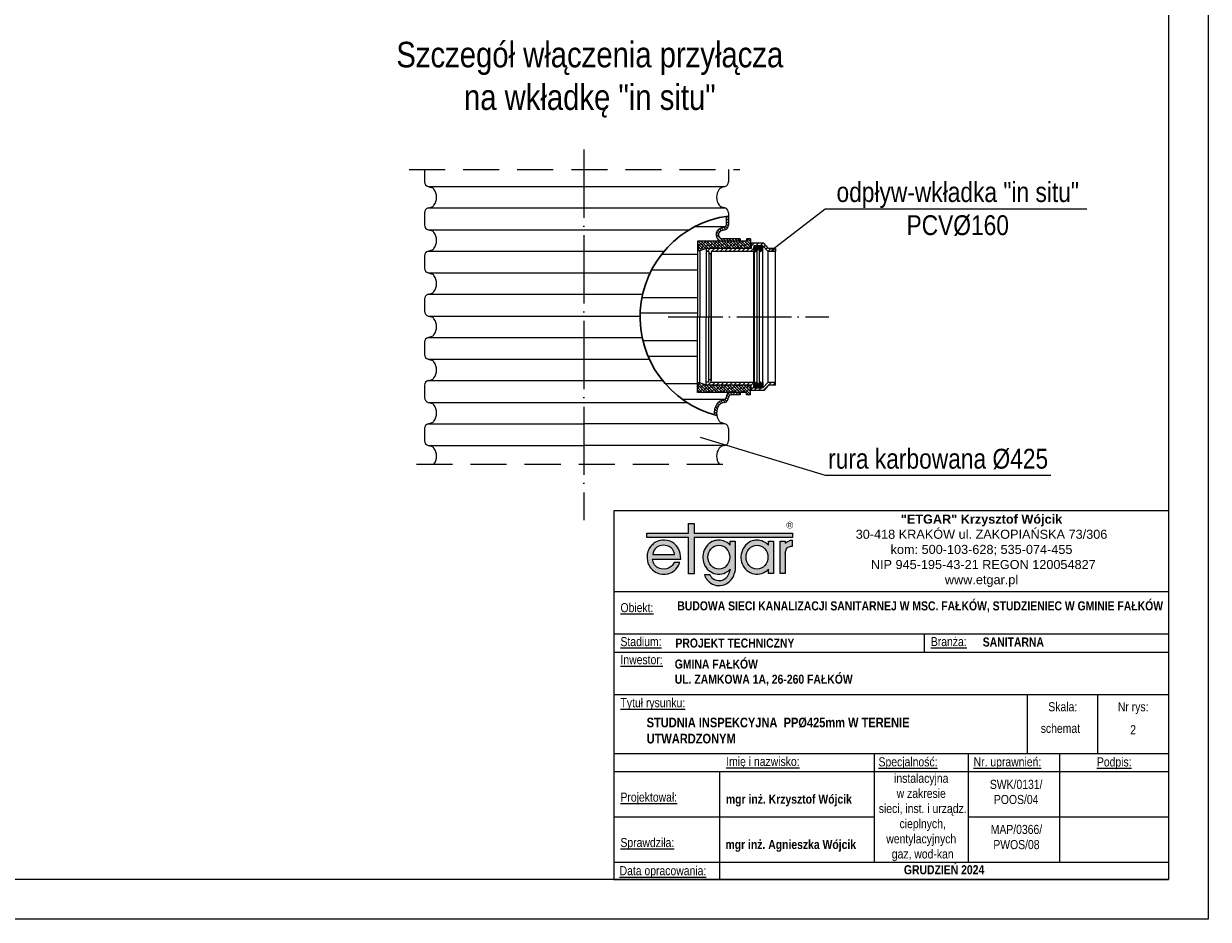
# Model space of a CAD drawing. Header units: millimetres. Extents: x 1894 to 2795, y 448 to 745.
# Tile 5 of 6: x 2586 to 2795, y 448 to 606. Entities that reach past the tile are written whole.
import ezdxf

# ---------------------------------------------------------------- set-up
doc = ezdxf.new("R2010")
doc.units = ezdxf.units.MM
doc.linetypes.add('ACAD_ISO04W100', pattern=[30, 24, -3, 0, -3])
doc.linetypes.add('HIDDEN', pattern=[9.525, 6.35, -3.175])
for name, color, linetype, lineweight in [('_00_Formatka', 7, 'Continuous', 20), ('Kreskowania', 7, 'Continuous', 5), ('Opisy', 7, 'Continuous', 5), ('Tabelka', 7, 'Continuous', 15)]:
    doc.layers.add(name, color=color, linetype=linetype, lineweight=lineweight)
doc.layers.add('rysunek', color=7, linetype='Continuous')
doc.styles.add('Arial Narrow', font='ARIALN.TTF', dxfattribs={"height": 3.5})
doc.styles.add('OPISOWY', font='txt.shx')
doc.styles.add('TABELA', font='romans.shx', dxfattribs={"height": 2})

# ---------------------------------------------------------------- blocks, each defined once
blk = doc.blocks.new('*X5')
at = {"color": 0, "linetype": 'Continuous'}
for p, q in [((1191.508412, 818.509585), (1192.861501, 819.862674)), ((1193.088352, 816.862674), (1191.508412, 818.442613)), ((1191.629268, 816.862674), (1194.108412, 819.341818)), ((1194.108412, 817.61038), (1191.856119, 819.862674)), ((1193.397035, 816.862674), (1194.108412, 817.574051)), ((1194.108412, 819.378147), (1193.623886, 819.862674)), ((1357.742164, 818.573243), (1359.031594, 819.862674)), ((1359.258445, 816.862674), (1357.742164, 818.378955)), ((1357.799361, 816.862674), (1360.342164, 819.405476)), ((1360.342164, 817.546722), (1358.026212, 819.862674)), ((1359.567128, 816.862674), (1360.342164, 817.63771)), ((1360.342164, 819.314489), (1359.793979, 819.862674))]:
    blk.add_line(p, q, dxfattribs=at)
blk = doc.blocks.new('*X6')
at = {"color": 0, "linetype": 'Continuous'}
for p, q in [((1190, 820), (1188.937529, 820)), ((1190, 817.5), (1188.937529, 817.5)), ((1190, 815), (1188.937529, 815)), ((1190, 822.5), (1189.12929, 822.5)), ((1192.5, 821.25), (1189.375, 821.25)), ((1191.508412, 818.75), (1189.375, 818.75)), ((1192.5, 816.25), (1189.375, 816.25)), ((1192.5, 813.75), (1189.543592, 813.75)), ((1190, 813.478163), (1190, 823.155199)), ((1191.25, 812.862674), (1191.25, 823.703062)), ((1192.5, 823.75), (1191.357093, 823.75)), ((1194.536669, 822.5), (1191.875, 822.5)), ((1195, 820), (1191.875, 820)), ((1195, 815), (1191.875, 815)), ((1192.5, 819.862674), (1192.5, 823.862674)), ((1192.5, 813.00089), (1192.5, 816.862674)), ((1193.75, 819.862674), (1193.75, 823.161559)), ((1193.75, 813.8842), (1193.75, 816.862674)), ((1195.850081, 821.25), (1194.375, 821.25)), ((1195.773223, 816.25), (1194.375, 816.25)), ((1195, 819.865896), (1195, 822.110356)), ((1195, 814.317076), (1195, 816.734087)), ((1357.5, 821.25), (1356.000496, 821.25)), ((1357.5, 816.25), (1356.077353, 816.25)), ((1356.25, 820.128329), (1356.25, 821.608469)), ((1356.25, 814.736752), (1356.25, 816.418242)), ((1360, 820), (1356.875, 820)), ((1360, 815), (1356.875, 815)), ((1360, 822.5), (1357.313907, 822.5)), ((1357.5, 819.862674), (1357.5, 822.656497)), ((1357.5, 814.194882), (1357.5, 816.862674)), ((1358.75, 819.862674), (1358.75, 823.7077)), ((1358.75, 813.602158), (1358.75, 816.862674)), ((1360.493483, 823.75), (1359.375, 823.75)), ((1362.5, 821.25), (1359.375, 821.25)), ((1362.5, 816.25), (1359.375, 816.25)), ((1362.306984, 813.75), (1359.375, 813.75)), ((1360, 819.862674), (1360, 823.862674)), ((1360, 812.862674), (1360, 816.862674)), ((1362.5, 818.75), (1360.342164, 818.75)), ((1361.25, 813.120856), (1361.25, 823.418426)), ((1362.721286, 822.5), (1361.875, 822.5)), ((1362.913048, 820), (1361.875, 820)), ((1362.913048, 817.5), (1361.875, 817.5)), ((1362.913048, 815), (1361.875, 815)), ((1362.5, 813.897134), (1362.5, 822.778691))]:
    blk.add_line(p, q, dxfattribs=at)
blk = doc.blocks.new('*X7')
at = {"color": 0, "linetype": 'Continuous'}
for p, q in [((1180.325288, 805.558694), (1183.509568, 808.742974)), ((1183.227081, 803.742974), (1180.325288, 806.644767)), ((1182.636092, 807.869498), (1181.762615, 808.742974)), ((1182.045102, 803.742974), (1187.045102, 808.742974)), ((1183.325288, 801.487626), (1190.580636, 808.742974)), ((1183.325288, 797.952092), (1192.325288, 806.952092)), ((1184.403858, 802.566197), (1183.325288, 803.644767)), ((1183.325288, 794.416559), (1192.325288, 803.416559)), ((1186.171625, 797.262896), (1183.325288, 800.109233)), ((1183.325288, 790.881025), (1192.325288, 799.881025)), ((1189.707159, 800.79843), (1185.287742, 805.217847)), ((1187.939392, 806.101731), (1185.298149, 808.742974)), ((1191.474926, 795.495129), (1187.055509, 799.914546)), ((1192.325288, 805.251369), (1188.833683, 808.742974)), ((1192.325288, 801.715835), (1190.591043, 803.45008)), ((1359.525288, 807.981999), (1360.286263, 808.742974)), ((1359.525288, 804.446465), (1363.821797, 808.742974)), ((1359.525288, 800.910931), (1367.357331, 808.742974)), ((1359.525288, 797.375397), (1370.892865, 808.742974)), ((1362.948321, 804.333964), (1359.525288, 807.756996)), ((1359.525288, 793.839863), (1368.525288, 802.839863)), ((1359.525288, 790.304329), (1368.525288, 799.304329)), ((1364.716088, 799.030663), (1360.29667, 803.45008)), ((1366.483855, 793.727362), (1362.064437, 798.146779)), ((1368.251622, 802.566197), (1363.832204, 806.985614)), ((1368.525288, 798.756996), (1365.599971, 801.682313)), ((1366.483855, 807.869498), (1365.610378, 808.742974)), ((1370.610378, 803.742974), (1369.135505, 805.217847)), ((1371.525288, 806.363598), (1369.145912, 808.742974)), ((1369.428399, 803.742974), (1371.525288, 805.839863)), ((1183.325288, 787.345491), (1192.325288, 796.345491)), ((1183.325288, 783.809957), (1192.325288, 792.809957)), ((1184.403858, 788.424061), (1183.325288, 789.502631)), ((1183.325288, 780.274423), (1192.325288, 789.274423)), ((1186.171625, 783.12076), (1183.325288, 785.967097)), ((1183.325288, 776.738889), (1192.325288, 785.738889)), ((1187.939392, 791.959595), (1183.519975, 796.379012)), ((1189.707159, 786.656294), (1185.287742, 791.075711)), ((1191.474926, 781.352993), (1187.055509, 785.772411)), ((1192.325288, 791.109233), (1188.823276, 794.611245)), ((1192.325288, 787.573699), (1190.591043, 789.307944)), ((1361.180554, 795.495129), (1359.525288, 797.150394)), ((1359.525288, 786.768795), (1368.525288, 795.768795)), ((1362.948321, 790.191828), (1359.525288, 793.61486)), ((1359.525288, 783.233262), (1368.525288, 792.233262)), ((1359.525288, 779.697728), (1368.525288, 788.697728)), ((1359.525288, 776.162194), (1368.525288, 785.162194)), ((1361.180554, 781.352993), (1359.525288, 783.008259)), ((1364.716088, 784.888527), (1360.29667, 789.307944)), ((1366.483855, 779.585226), (1362.064437, 784.004644)), ((1368.251622, 788.424061), (1363.832204, 792.843478)), ((1368.525288, 784.61486), (1365.599971, 787.540178)), ((1368.525288, 795.221462), (1367.367738, 796.379012)), ((1183.325288, 773.203355), (1192.325288, 782.203355)), ((1183.325288, 769.667821), (1192.325288, 778.667821)), ((1184.403858, 774.281925), (1183.325288, 775.360496)), ((1183.325288, 766.132287), (1192.325288, 775.132287)), ((1186.171625, 768.978625), (1183.325288, 771.824962)), ((1183.325288, 762.596753), (1192.325288, 771.596753)), ((1187.939392, 777.817459), (1183.519975, 782.236877)), ((1189.707159, 772.514158), (1185.287742, 776.933576)), ((1191.474926, 767.210858), (1187.055509, 771.630275)), ((1192.325288, 776.967097), (1188.823276, 780.46911)), ((1192.325288, 773.431563), (1190.591043, 775.165809)), ((1359.525288, 772.62666), (1368.525288, 781.62666)), ((1362.948321, 776.049692), (1359.525288, 779.472725)), ((1359.525288, 769.091126), (1368.525288, 778.091126)), ((1359.525288, 765.555592), (1368.525288, 774.555592)), ((1359.525288, 762.020058), (1368.525288, 771.020058)), ((1361.180554, 767.210858), (1359.525288, 768.866123)), ((1364.716088, 770.746391), (1360.29667, 775.165809)), ((1366.483855, 765.443091), (1362.064437, 769.862508)), ((1368.251622, 774.281925), (1363.832204, 778.701343)), ((1368.525288, 770.472725), (1365.599971, 773.398042)), ((1368.525288, 781.079327), (1367.367738, 782.236877)), ((1183.325288, 759.06122), (1192.325288, 768.06122)), ((1183.325288, 755.525686), (1192.325288, 764.525686)), ((1184.403858, 760.13979), (1183.325288, 761.21836)), ((1183.325288, 751.990152), (1192.325288, 760.990152)), ((1186.171625, 754.836489), (1183.325288, 757.682826)), ((1183.325288, 748.454618), (1192.325288, 757.454618)), ((1183.325288, 744.919084), (1192.549986, 754.143781)), ((1187.939392, 763.675324), (1183.519975, 768.094741)), ((1187.939392, 749.533188), (1183.519975, 753.952605)), ((1189.707159, 758.372023), (1185.287742, 762.79144)), ((1191.474926, 753.068722), (1187.055509, 757.488139)), ((1192.325288, 762.824962), (1188.823276, 766.326974)), ((1192.325288, 759.289428), (1190.591043, 761.023673)), ((1356.525288, 744.877923), (1368.525288, 756.877923)), ((1357.527578, 749.415746), (1368.525288, 760.413456)), ((1361.180554, 753.068722), (1359.52011, 754.729166)), ((1359.525288, 758.484524), (1368.525288, 767.484524)), ((1362.948321, 761.907557), (1359.525288, 765.330589)), ((1359.525288, 754.94899), (1368.525288, 763.94899)), ((1364.716088, 756.604256), (1360.29667, 761.023673)), ((1366.483855, 751.300955), (1362.064437, 755.720372)), ((1368.251622, 760.13979), (1363.832204, 764.559207)), ((1368.525288, 756.330589), (1365.599971, 759.255906)), ((1368.525288, 766.937191), (1367.367738, 768.094741)), ((1368.525288, 752.795055), (1367.367738, 753.952605)), ((1184.403858, 745.997654), (1183.325288, 747.076224)), ((1189.707159, 744.229887), (1185.287742, 748.649305)), ((1185.684712, 743.742974), (1193.514222, 751.572484)), ((1193.242693, 747.765421), (1188.823276, 752.184838)), ((1189.220246, 743.742974), (1194.478459, 749.001186)), ((1193.729606, 743.742974), (1190.591043, 746.881538)), ((1192.75578, 743.742974), (1195.325288, 746.312482)), ((1359.412787, 744.229887), (1356.627401, 747.015274)), ((1357.64502, 749.533188), (1357.591637, 749.586571)), ((1362.948321, 747.765421), (1358.555874, 752.157868)), ((1358.925874, 743.742974), (1368.525288, 753.342389)), ((1363.435234, 743.742974), (1360.29667, 746.881538)), ((1362.461408, 743.742974), (1368.525288, 749.806855)), ((1368.251622, 745.997654), (1363.832204, 750.417072)), ((1366.970768, 743.742974), (1365.599971, 745.113771)), ((1365.996941, 743.742974), (1368.525288, 746.271321))]:
    blk.add_line(p, q, dxfattribs=at)
blk = doc.blocks.new('*X8')
at = {"color": 0, "linetype": 'Continuous'}
for p, q in [((1206.321333, 672.455714), (1208.938691, 675.073072)), ((1206.321333, 668.92018), (1209.321333, 671.92018)), ((1206.321333, 665.384646), (1209.321333, 668.384646)), ((1394.521333, 673.272417), (1396.321988, 675.073072)), ((1394.521333, 669.736883), (1397.521333, 672.736883)), ((1394.521333, 666.201349), (1397.521333, 669.201349)), ((1178.810493, 659.087009), (1180.696931, 660.973447)), ((1181.232465, 657.973447), (1184.232465, 660.973447)), ((1184.767999, 657.973447), (1187.767999, 660.973447)), ((1188.303533, 657.973447), (1191.105814, 660.775728)), ((1191.297522, 657.431902), (1193.435157, 659.569537)), ((1192.618655, 655.217501), (1194.98204, 657.580886)), ((1193.365801, 652.429114), (1195.815291, 654.878603)), ((1200.747705, 645.668882), (1209.321333, 654.24251)), ((1206.321333, 661.849112), (1209.321333, 664.849112)), ((1206.321333, 658.313578), (1209.321333, 661.313578)), ((1206.321333, 654.778044), (1209.321333, 657.778044)), ((1394.640263, 662.784745), (1397.521333, 665.665815)), ((1395.73989, 660.348837), (1397.901977, 662.510925)), ((1397.63816, 658.711574), (1399.95414, 661.027553)), ((1400.436172, 657.974052), (1403.006467, 660.544347)), ((1402.993788, 656.996134), (1405.116205, 659.118551)), ((1404.015617, 654.482429), (1406.453561, 656.920372)), ((1404.767699, 651.698977), (1407.212253, 654.143531)), ((1194.29518, 649.822958), (1196.568355, 652.096133)), ((1195.834311, 647.826556), (1197.957119, 649.949363)), ((1197.940885, 646.397596), (1200.297521, 648.754231)), ((1205.352576, 646.738218), (1208.231405, 649.617048)), ((1405.911867, 649.307611), (1408.093315, 651.48906)), ((1407.588, 647.448211), (1409.721649, 649.58186)), ((1409.679768, 646.004445), (1411.882138, 648.206814)), ((1412.028048, 644.817191), (1414.351983, 647.141125)), ((1414.663486, 643.917094), (1417.200071, 646.453679)), ((1417.655789, 643.373863), (1420.582778, 646.300853)), ((1421.150073, 643.332614), (1421.870686, 644.053227))]:
    blk.add_line(p, q, dxfattribs=at)
blk = doc.blocks.new('A$C24AC0CAE')
for color, points in [(3, [(25.67, 9.23), (8.35, 9.23), (8.35, 10.93), (7.36, 10.93), (7.36, 9.23), (0, 9.23), (0, 8.48), (7.36, 8.48), (7.36, 2.1), (8.35, 2.1), (8.35, 8.48), (25.67, 8.48)]), (256, [(25.37, 6.95), (25.67, 6.95), (25.67, 7.92), (25.25, 7.92), (25.03, 7.84), (24.89, 7.78), (24.78, 7.71), (24.68, 7.65), (24.6, 7.6), (24.52, 7.53), (24.45, 7.47), (24.39, 7.47), (24.39, 7.84), (23.5, 7.84), (23.5, 2.15), (24.39, 2.15), (24.39, 5.74), (24.47, 6.12), (24.61, 6.45), (24.73, 6.64), (24.82, 6.71), (24.92, 6.78), (25.06, 6.84), (25.24, 6.91)])]:
    blk.add_hatch(color=color).paths.add_polyline_path(points)
h = blk.add_hatch(color=256)
h.paths.add_polyline_path([(4.95, 2.74), (5.13, 2.92), (5.32, 3.17), (5.56, 3.54), (5.71, 3.84), (5.78, 4.06), (4.79, 4.06), (4.63, 3.8), (4.45, 3.55), (4.26, 3.37), (4.01, 3.17), (3.83, 3.06), (3.45, 2.93), (3.05, 2.88), (2.5, 2.93), (2.27, 3), (1.96, 3.12), (1.78, 3.24), (1.52, 3.48), (1.34, 3.68), (1.22, 3.87), (1.17, 3.99), (1.1, 4.18), (1.04, 4.43), (1.01, 4.65), (5.96, 4.65), (5.95, 5.18), (5.87, 5.64), (5.75, 6.08), (5.57, 6.46), (5.4, 6.75), (5.17, 7.07), (4.8, 7.43), (4.48, 7.64), (4.09, 7.83), (3.87, 7.9), (3.58, 7.97), (3.09, 8), (2.75, 8), (2.3, 7.95), (1.94, 7.84), (1.64, 7.71), (1.4, 7.59), (1.22, 7.46), (1.09, 7.34), (0.97, 7.21), (0.84, 7.09), (0.73, 6.97), (0.66, 6.89), (0.53, 6.72), (0.41, 6.54), (0.34, 6.41), (0.27, 6.25), (0.22, 6.15), (0.17, 5.98), (0.09, 5.7), (0.06, 5.51), (0.03, 5.2), (0.02, 4.85), (0.09, 4.36), (0.18, 3.99), (0.28, 3.73), (0.4, 3.52), (0.53, 3.3), (0.66, 3.14), (0.78, 2.99), (0.97, 2.79), (1.28, 2.53), (1.53, 2.36), (1.81, 2.23), (2.07, 2.12), (2.31, 2.05), (2.69, 1.99), (3, 1.99), (3.3, 1.99), (3.67, 2.05), (3.89, 2.11), (4.05, 2.18), (4.32, 2.3), (4.63, 2.49)])
h.paths.add_polyline_path([(1.06, 5.48), (1.1, 5.75), (1.16, 5.93), (1.28, 6.22), (1.41, 6.4), (1.53, 6.53), (1.65, 6.65), (1.78, 6.77), (1.96, 6.9), (2.3, 7.02), (2.58, 7.09), (2.92, 7.14), (3.24, 7.09), (3.57, 7.03), (3.74, 6.96), (3.93, 6.89), (4.13, 6.76), (4.25, 6.65), (4.38, 6.54), (4.51, 6.4), (4.63, 6.19), (4.75, 5.95), (4.81, 5.78), (4.87, 5.63), (4.88, 5.48)], flags=16)
h = blk.add_hatch(color=256)
edge = h.paths.add_edge_path()
edge.add_line((15.56, 7.84), (14.67, 7.84))
edge.add_line((14.67, 7.84), (14.67, 7.15))
edge.add_spline(control_points=[(14.67, 7.15), (14.6, 7.22), (14.52, 7.29), (14.08, 7.66), (13.64, 7.87), (13.02, 7.99), (12.85, 8), (12.69, 8), (12.4, 8), (12.12, 7.96), (11.41, 7.73), (11, 7.46), (10.35, 6.78), (10.11, 6.36), (9.84, 5.45), (9.81, 4.96), (9.97, 4.03), (10.15, 3.58), (10.7, 2.81), (11.07, 2.5), (11.91, 2.08), (12.39, 1.99), (13.33, 2.05), (13.79, 2.2), (14.36, 2.58), (14.52, 2.71), (14.67, 2.87)], knot_values=[5.520049, 5.520049, 5.520049, 5.520049, 5.626987, 5.626987, 6.112202, 6.112202, 6.283185, 6.283185, 6.283185, 6.572803, 6.572803, 7.058019, 7.058019, 7.543234, 7.543234, 8.028449, 8.028449, 8.513665, 8.513665, 8.99888, 8.99888, 9.484095, 9.484095, 9.969311, 9.969311, 10.188021, 10.188021, 10.188021, 10.188021], degree=3, periodic=0)
edge.add_line((14.68, 2.87), (14.63, 2.59))
edge.add_ellipse((12.73, 2.97), major_axis=(0, 2.09), ratio=0.923674, start_angle=136.5689, end_angle=259.5379, ccw=False)
edge.add_line((11.41, 1.46), (11.27, 1.63))
edge.add_line((11.27, 1.63), (11.2, 1.79))
edge.add_line((11.2, 1.79), (11.17, 1.87))
edge.add_line((11.17, 1.87), (10.15, 1.87))
edge.add_line((10.15, 1.87), (10.2, 1.67))
edge.add_spline(control_points=[(10.2, 1.67), (10.29, 1.49), (10.39, 1.32), (10.78, 0.78), (11.15, 0.47), (11.99, 0.06), (12.47, -0.03), (13.4, 0.04), (13.86, 0.2), (14.64, 0.73), (14.96, 1.09), (15.32, 1.77), (15.42, 2.05), (15.48, 2.35)], knot_values=[2.033718, 2.033718, 2.033718, 2.033718, 2.238106, 2.238106, 2.725025, 2.725025, 3.211944, 3.211944, 3.698864, 3.698864, 4.185783, 4.185783, 4.49503, 4.49503, 4.49503, 4.49503], degree=3, periodic=0)
edge.add_line((15.48, 2.35), (15.56, 2.85))
edge.add_line((15.56, 2.85), (15.56, 7.84))
edge = h.paths.add_edge_path(flags=16)
edge.add_ellipse((12.69, 5.01), major_axis=(0, 2.09), ratio=0.923674, start_angle=0, end_angle=360)
h = blk.add_hatch(color=256)
edge = h.paths.add_edge_path()
edge.add_line((22.3, 7.84), (21.41, 7.84))
edge.add_line((21.41, 7.84), (21.41, 7.13))
edge.add_spline(control_points=[(21.41, 7.13), (21.33, 7.21), (21.25, 7.29), (20.81, 7.66), (20.37, 7.87), (19.74, 7.99), (19.58, 8), (19.41, 8)], knot_values=[5.512455, 5.512455, 5.512455, 5.512455, 5.626987, 5.626987, 6.112202, 6.112202, 6.283185, 6.283185, 6.283185, 6.283185], degree=3, periodic=0)
edge.add_spline(control_points=[(19.41, 8), (19.13, 8), (18.85, 7.96), (18.13, 7.73), (17.72, 7.46), (17.08, 6.78), (16.84, 6.36), (16.57, 5.45), (16.54, 4.96), (16.69, 4.03), (16.87, 3.58), (17.42, 2.81), (17.79, 2.5), (18.64, 2.08), (19.11, 1.99), (20.05, 2.05), (20.51, 2.2), (21.09, 2.58), (21.26, 2.72), (21.41, 2.88)], knot_values=[6.283185, 6.283185, 6.283185, 6.283185, 6.572803, 6.572803, 7.058019, 7.058019, 7.543234, 7.543234, 8.028449, 8.028449, 8.513665, 8.513665, 8.99888, 8.99888, 9.484095, 9.484095, 9.969311, 9.969311, 10.195609, 10.195609, 10.195609, 10.195609], degree=3, periodic=0)
edge.add_line((21.41, 2.88), (21.41, 2.15))
edge.add_line((21.41, 2.15), (22.3, 2.15))
edge.add_line((22.3, 2.15), (22.3, 7.84))
edge = h.paths.add_edge_path(flags=16)
edge.add_ellipse((19.41, 5.01), major_axis=(0, 2.09), ratio=0.923674, start_angle=0, end_angle=360)
at = {"color": 3}
for points in [[(7.36, 9.23), (7.36, 10.93), (8.35, 10.93), (8.35, 9.23)], [(7.36, 8.48), (0, 8.48), (0, 9.23), (7.36, 9.23)], [(8.35, 8.48), (8.35, 2.1), (7.36, 2.1), (7.36, 8.48)], [(8.35, 9.23), (25.67, 9.23), (25.67, 8.48), (8.35, 8.48)]]:
    blk.add_lwpolyline(points, dxfattribs=at)
for points in [[(1.01, 4.65), (5.96, 4.65), (5.95, 5.18), (5.87, 5.64), (5.75, 6.08), (5.57, 6.46), (5.4, 6.75), (5.17, 7.07), (4.8, 7.43), (4.48, 7.64), (4.09, 7.83), (3.87, 7.9), (3.58, 7.97), (3.09, 8), (2.75, 8), (2.3, 7.95), (1.94, 7.84), (1.64, 7.71), (1.4, 7.59), (1.22, 7.46), (1.09, 7.34), (0.97, 7.21), (0.84, 7.09), (0.73, 6.97), (0.66, 6.89), (0.53, 6.72), (0.41, 6.54), (0.34, 6.41), (0.27, 6.25), (0.22, 6.15), (0.17, 5.98), (0.09, 5.7), (0.06, 5.51), (0.03, 5.2), (0.02, 4.85), (0.09, 4.36), (0.18, 3.99), (0.28, 3.73), (0.4, 3.52), (0.53, 3.3), (0.66, 3.14), (0.78, 2.99), (0.97, 2.79), (1.28, 2.53), (1.53, 2.36), (1.81, 2.23), (2.07, 2.12), (2.31, 2.05), (2.69, 1.99), (3, 1.99), (3.3, 1.99), (3.67, 2.05), (3.89, 2.11), (4.05, 2.18), (4.32, 2.3), (4.63, 2.49), (4.95, 2.74), (5.13, 2.92), (5.32, 3.17), (5.56, 3.54), (5.71, 3.84), (5.78, 4.06), (4.79, 4.06), (4.63, 3.8), (4.45, 3.55), (4.26, 3.37), (4.01, 3.17), (3.83, 3.06), (3.45, 2.93), (3.05, 2.88), (2.5, 2.93), (2.27, 3), (1.96, 3.12), (1.78, 3.24), (1.52, 3.48), (1.34, 3.68), (1.22, 3.87), (1.17, 3.99), (1.1, 4.18), (1.04, 4.43)], [(1.06, 5.48), (4.88, 5.48), (4.87, 5.63), (4.81, 5.78), (4.75, 5.95), (4.63, 6.19), (4.51, 6.4), (4.38, 6.54), (4.25, 6.65), (4.13, 6.76), (3.93, 6.89), (3.74, 6.96), (3.57, 7.03), (3.24, 7.09), (2.92, 7.14), (2.58, 7.09), (2.3, 7.02), (1.96, 6.9), (1.78, 6.77), (1.65, 6.65), (1.53, 6.53), (1.41, 6.4), (1.28, 6.22), (1.16, 5.93), (1.1, 5.75)]]:
    blk.add_lwpolyline(points, close=True)
for points in [[(14.67, 7.15), (14.67, 7.84), (15.56, 7.84), (15.56, 2.85)], [(21.41, 7.13), (21.41, 7.84), (22.3, 7.84), (22.3, 2.15), (21.41, 2.15), (21.41, 2.88)], [(24.39, 5.74), (24.39, 2.15), (23.5, 2.15), (23.5, 7.84), (24.39, 7.84), (24.39, 7.47)], [(24.39, 5.74), (24.47, 6.12), (24.61, 6.45), (24.73, 6.64), (24.82, 6.71), (24.92, 6.78), (25.06, 6.84), (25.24, 6.91), (25.37, 6.95), (25.67, 6.95), (25.67, 7.92), (25.25, 7.92), (25.03, 7.84), (24.89, 7.78), (24.78, 7.71), (24.68, 7.65), (24.6, 7.6), (24.52, 7.53), (24.45, 7.47), (24.39, 7.47)], [(14.67, 2.85), (14.63, 2.59)], [(14.67, 2.85), (14.67, 2.87)], [(15.56, 2.85), (15.48, 2.35)], [(11.41, 1.46), (11.27, 1.63), (11.2, 1.79), (11.17, 1.87), (10.15, 1.87), (10.2, 1.67)]]:
    blk.add_lwpolyline(points)
for centre in [(12.69, 5.01), (19.41, 5.01)]:
    blk.add_ellipse(centre, major_axis=(0, 2.09), ratio=0.923674)
blk.add_ellipse((12.73, 2.97), major_axis=(0, 2.09), ratio=0.923674, start_param=2.383576, end_param=4.529791)
for points, knots in [([(14.67, 7.15), (14.6, 7.22), (14.52, 7.29), (14.08, 7.66), (13.64, 7.87), (13.02, 7.99), (12.85, 8), (12.69, 8), (12.4, 8), (12.12, 7.96), (11.41, 7.73), (11, 7.46), (10.35, 6.78), (10.11, 6.36), (9.84, 5.45), (9.81, 4.96), (9.97, 4.03), (10.15, 3.58), (10.7, 2.81), (11.07, 2.5), (11.91, 2.08), (12.39, 1.99), (13.33, 2.05), (13.79, 2.2), (14.36, 2.58), (14.52, 2.71), (14.67, 2.87)], [5.520049, 5.520049, 5.520049, 5.520049, 5.626987, 5.626987, 6.112202, 6.112202, 6.283185, 6.283185, 6.283185, 6.572803, 6.572803, 7.058019, 7.058019, 7.543234, 7.543234, 8.028449, 8.028449, 8.513665, 8.513665, 8.99888, 8.99888, 9.484095, 9.484095, 9.969311, 9.969311, 10.188021, 10.188021, 10.188021, 10.188021]), ([(21.41, 7.13), (21.33, 7.21), (21.25, 7.29), (20.81, 7.66), (20.37, 7.87), (19.74, 7.99), (19.58, 8), (19.41, 8), (19.13, 8), (18.85, 7.96), (18.13, 7.73), (17.72, 7.46), (17.08, 6.78), (16.84, 6.36), (16.57, 5.45), (16.54, 4.96), (16.69, 4.03), (16.87, 3.58), (17.42, 2.81), (17.79, 2.5), (18.64, 2.08), (19.11, 1.99), (20.05, 2.05), (20.51, 2.2), (21.09, 2.58), (21.26, 2.72), (21.41, 2.88)], [5.512455, 5.512455, 5.512455, 5.512455, 5.626987, 5.626987, 6.112202, 6.112202, 6.283185, 6.283185, 6.283185, 6.572803, 6.572803, 7.058019, 7.058019, 7.543234, 7.543234, 8.028449, 8.028449, 8.513665, 8.513665, 8.99888, 8.99888, 9.484095, 9.484095, 9.969311, 9.969311, 10.195609, 10.195609, 10.195609, 10.195609]), ([(10.2, 1.67), (10.29, 1.49), (10.39, 1.32), (10.78, 0.78), (11.15, 0.47), (11.99, 0.06), (12.47, -0.03), (13.4, 0.04), (13.86, 0.2), (14.64, 0.73), (14.96, 1.09), (15.36, 1.85), (15.48, 2.23), (15.53, 2.63)], [2.033718, 2.033718, 2.033718, 2.033718, 2.238106, 2.238106, 2.725025, 2.725025, 3.211944, 3.211944, 3.698864, 3.698864, 4.185783, 4.185783, 4.593309, 4.593309, 4.593309, 4.593309])]:
    blk.add_open_spline(points, degree=3, knots=knots)

msp = doc.modelspace()

# ---------------------------------------------------------------- linework, layer by layer
at = {"color": 7, "linetype": 'Continuous', "lineweight": 15}
for p, q in [((2656.7, 580.289), (2656.7, 578.115)), ((2710.264, 580.289), (2710.264, 578.115)), ((2657.341, 577.281), (2709.623, 577.281)), ((2657.341, 577.281), (2657.878, 577.137)), ((2709.623, 577.281), (2709.086, 577.137)), ((2656.7, 572.686), (2656.7, 570.512)), ((2657.341, 573.52), (2657.878, 573.664)), ((2657.341, 569.678), (2657.878, 569.534)), ((2657.341, 565.917), (2657.878, 566.061)), ((2656.7, 565.082), (2656.7, 562.909)), ((2657.341, 562.075), (2696.431, 562.075)), ((2657.341, 562.075), (2657.878, 561.93)), ((2656.7, 557.479), (2656.7, 555.306)), ((2657.341, 558.314), (2657.878, 558.458)), ((2657.341, 558.314), (2695.12, 558.314)), ((2657.341, 554.471), (2694.673, 554.471)), ((2657.341, 554.471), (2657.878, 554.327)), ((2656.7, 549.876), (2656.7, 547.703)), ((2657.341, 550.711), (2657.878, 550.855)), ((2657.341, 550.711), (2695.043, 550.711)), ((2657.341, 546.868), (2696.303, 546.868)), ((2657.341, 546.868), (2657.878, 546.724)), ((2657.341, 543.107), (2657.878, 543.251)), ((2656.7, 542.273), (2656.7, 540.099)), ((2657.341, 539.265), (2657.878, 539.121)), ((2656.7, 534.67), (2656.7, 532.496)), ((2657.341, 535.504), (2657.878, 535.648)), ((2657.341, 535.504), (2684.776, 535.504)), ((2657.341, 531.662), (2684.776, 531.662)), ((2657.341, 531.662), (2657.878, 531.518))]:
    msp.add_line(p, q, dxfattribs=at)
at = {"linetype": 'Continuous', "lineweight": 15}
for p, q in [((2657.341, 573.52), (2709.623, 573.52)), ((2709.623, 573.52), (2709.086, 573.664)), ((2704.309, 570.224), (2709.623, 570.224)), ((2657.341, 569.678), (2703.336, 569.678)), ((2657.341, 565.917), (2698.919, 565.917)), ((2704.761, 567.669), (2704.761, 554.335)), ((2705.193, 565.941), (2705.193, 554.335)), ((2706.345, 566.373), (2706.345, 554.335)), ((2706.777, 565.855), (2706.777, 554.335)), ((2707.209, 565.855), (2707.209, 543.126)), ((2714.697, 542.815), (2714.697, 565.855)), ((2714.833, 547.696), (2714.833, 565.855)), ((2715.291, 547.508), (2715.291, 565.855)), ((2715.723, 547.899), (2715.723, 565.855)), ((2716.299, 547.038), (2716.299, 565.855)), ((2717.217, 542.815), (2717.217, 565.855)), ((2718.513, 542.815), (2718.513, 565.855)), ((2698.475, 565.371), (2704.761, 565.371)), ((2707.209, 542.815), (2707.209, 565.544)), ((2696.704, 562.62), (2704.761, 562.62)), ((2695.005, 557.768), (2704.761, 557.768)), ((2694.686, 555.017), (2704.761, 555.017)), ((2704.761, 541), (2704.761, 554.335)), ((2705.193, 542.728), (2705.193, 554.335)), ((2706.345, 542.296), (2706.345, 554.335)), ((2706.777, 542.815), (2706.777, 554.335)), ((2695.165, 550.165), (2704.761, 550.165)), ((2696.063, 547.414), (2704.761, 547.414)), ((2714.833, 542.815), (2714.833, 547.696)), ((2715.291, 542.815), (2715.291, 547.508)), ((2715.723, 542.815), (2715.723, 547.899)), ((2716.299, 542.815), (2716.299, 547.038)), ((2657.341, 543.107), (2698.627, 543.107)), ((2699.084, 542.561), (2704.761, 542.561)), ((2657.341, 539.265), (2702.898, 539.265)), ((2702.098, 539.811), (2709.623, 539.811)), ((2709.623, 535.504), (2684.776, 535.504)), ((2709.623, 535.504), (2709.086, 535.648)), ((2710.264, 534.67), (2710.264, 532.496)), ((2709.623, 531.662), (2684.776, 531.662)), ((2709.623, 531.662), (2709.086, 531.518))]:
    msp.add_line(p, q, dxfattribs=at)
at = {"lineweight": 15}
msp.add_line((2710.264, 572.686), (2710.264, 572.101), dxfattribs=at)
at = {"linetype": 'Continuous'}
for p, q in [((2710.264, 572.101), (2710.264, 570.512)), ((2709.512, 570.095), (2708.911, 569.934)), ((2709.832, 572.039), (2709.832, 570.512)), ((2709.623, 569.678), (2709.023, 569.517)), ((2712.294, 568.101), (2709.209, 568.101)), ((2712.294, 568.101), (2712.294, 567.669)), ((2714.121, 568.101), (2713.401, 568.101)), ((2713.401, 568.101), (2713.401, 567.669)), ((2714.121, 568.101), (2714.121, 566.373)), ((2713.401, 567.669), (2704.761, 567.669)), ((2705.193, 565.941), (2704.761, 565.941)), ((2706.345, 566.373), (2705.193, 565.941)), ((2714.265, 566.373), (2706.345, 566.373)), ((2706.777, 565.855), (2706.345, 565.855)), ((2714.697, 565.855), (2707.209, 565.855)), ((2716.47, 567.295), (2714.265, 567.295)), ((2714.265, 567.295), (2714.265, 566.373)), ((2714.697, 566.863), (2714.697, 565.855)), ((2716.281, 566.863), (2714.697, 566.863)), ((2714.715, 566.559), (2714.84, 566.771)), ((2714.715, 566.422), (2714.715, 566.559)), ((2714.833, 566.251), (2714.765, 566.311)), ((2714.833, 566.251), (2714.833, 565.855)), ((2714.946, 565.924), (2714.833, 566.251)), ((2714.999, 566.861), (2716.002, 566.861)), ((2715.243, 565.935), (2715.291, 566.021)), ((2715.291, 565.855), (2715.291, 566.491)), ((2715.723, 566.491), (2715.291, 566.491)), ((2715.723, 566.117), (2715.291, 566.117)), ((2715.723, 565.855), (2715.723, 566.491)), ((2715.986, 565.916), (2716.299, 566.288)), ((2716.299, 566.476), (2716.181, 566.745)), ((2717.217, 565.855), (2716.281, 566.863)), ((2716.281, 566.863), (2716.281, 566.515)), ((2716.299, 565.855), (2716.299, 566.476)), ((2717.325, 566.373), (2716.47, 567.295)), ((2718.513, 565.855), (2717.217, 565.855)), ((2718.513, 566.373), (2717.325, 566.373)), ((2718.513, 566.373), (2718.513, 565.855)), ((2707.209, 565.423), (2706.777, 565.423)), ((2707.209, 543.247), (2706.777, 543.247)), ((2706.777, 543.24), (2706.784, 543.247)), ((2705.193, 542.728), (2704.761, 542.728)), ((2713.401, 541), (2704.761, 541)), ((2706.345, 542.296), (2705.193, 542.728)), ((2706.345, 542.808), (2706.352, 542.815)), ((2706.777, 542.815), (2706.345, 542.815)), ((2714.265, 542.296), (2706.345, 542.296)), ((2707.209, 542.815), (2714.697, 542.815)), ((2712.294, 541), (2712.294, 540.568)), ((2713.401, 540.568), (2713.401, 541)), ((2714.121, 540.568), (2714.121, 542.296)), ((2714.265, 541.375), (2714.265, 542.296)), ((2716.47, 541.375), (2714.265, 541.375)), ((2714.697, 541.807), (2714.697, 542.815)), ((2716.281, 541.807), (2714.697, 541.807)), ((2714.715, 542.247), (2714.715, 542.111)), ((2714.715, 542.111), (2714.84, 541.899)), ((2714.833, 542.419), (2714.765, 542.359)), ((2714.833, 542.419), (2714.833, 542.815)), ((2714.833, 542.419), (2715.005, 542.815)), ((2714.999, 541.809), (2716.002, 541.809)), ((2715.243, 542.735), (2715.291, 542.648)), ((2715.291, 542.815), (2715.291, 542.179)), ((2715.723, 542.553), (2715.291, 542.553)), ((2715.723, 542.179), (2715.291, 542.179)), ((2715.723, 542.815), (2715.723, 542.179)), ((2715.986, 542.754), (2716.299, 542.382)), ((2716.299, 542.194), (2716.181, 541.925)), ((2717.217, 542.815), (2716.281, 541.807)), ((2716.281, 541.807), (2716.281, 542.155)), ((2716.299, 542.815), (2716.299, 542.194)), ((2717.325, 542.296), (2716.47, 541.375)), ((2717.217, 542.815), (2718.513, 542.815)), ((2718.513, 542.296), (2717.325, 542.296)), ((2718.513, 542.296), (2718.513, 542.815)), ((2709.512, 539.682), (2708.974, 539.538)), ((2709.623, 539.265), (2709.086, 539.121)), ((2709.832, 540.136), (2709.832, 540.099)), ((2710.264, 540.136), (2710.264, 540.099)), ((2712.294, 540.568), (2710.696, 540.568)), ((2714.121, 540.568), (2713.401, 540.568))]:
    msp.add_line(p, q, dxfattribs=at)
for p, q in [((2715.038, 565.855), (2715.136, 565.855)), ((2715.005, 542.815), (2715.136, 542.815))]:
    msp.add_line(p, q)
msp.add_lwpolyline([(2399.817, 738.173), (2787.817, 738.173), (2787.817, 455.173), (2399.817, 455.173)], close=True)
at = {"color": 7, "linetype": 'Continuous', "lineweight": 15}
for centre, radius, start, end in [((2657.564, 578.115), 0.864, 180, 255), ((2657.655, 576.302), 0.864, 36.6135, 75), ((2656.441, 575.401), 2.376, 323.3865, 36.6135), ((2709.309, 576.302), 0.864, 105, 143.3865), ((2709.4, 578.115), 0.864, 285, 0), ((2657.564, 572.686), 0.864, 105, 180), ((2657.655, 574.499), 0.864, 285, 323.3865), ((2657.564, 570.512), 0.864, 180, 255), ((2657.655, 568.699), 0.864, 36.6135, 75), ((2656.441, 567.797), 2.376, 323.3865, 36.6135), ((2657.564, 565.082), 0.864, 105, 180), ((2657.655, 566.896), 0.864, 285, 323.3865), ((2657.564, 562.909), 0.864, 180, 255), ((2657.655, 561.096), 0.864, 36.6135, 75), ((2656.441, 560.194), 2.376, 323.3865, 36.6135), ((2657.564, 557.479), 0.864, 105, 180), ((2657.655, 559.292), 0.864, 285, 323.3865), ((2657.564, 555.306), 0.864, 180, 255), ((2657.655, 553.493), 0.864, 36.6135, 75), ((2656.441, 552.591), 2.376, 323.3865, 36.6135), ((2657.564, 549.876), 0.864, 105, 180), ((2657.655, 551.689), 0.864, 285, 323.3865), ((2657.564, 547.703), 0.864, 180, 255), ((2657.655, 545.889), 0.864, 36.6135, 75), ((2656.441, 544.988), 2.376, 323.3865, 36.6135), ((2657.564, 542.273), 0.864, 105, 180), ((2657.655, 544.086), 0.864, 285, 323.3865), ((2657.564, 540.099), 0.864, 180, 255), ((2657.655, 538.286), 0.864, 36.6135, 75), ((2656.441, 537.385), 2.376, 323.3865, 36.6135), ((2657.564, 534.67), 0.864, 105, 180), ((2657.655, 536.483), 0.864, 285, 323.3865), ((2657.564, 532.496), 0.864, 180, 255), ((2657.655, 530.683), 0.864, 36.6135, 75), ((2656.441, 529.781), 2.376, 323.3865, 36.6135)]:
    msp.add_arc(centre, radius, start, end, dxfattribs=at)
at = {"linetype": 'Continuous', "lineweight": 15}
for centre, radius, start, end in [((2710.523, 575.401), 2.376, 143.3865, 216.6135), ((2709.309, 574.499), 0.864, 216.6135, 255), ((2709.4, 572.686), 0.864, 0, 75), ((2710.523, 537.385), 2.376, 143.3865, 216.6135), ((2710.523, 537.385), 2.376, 143.3865, 216.6135), ((2709.309, 536.483), 0.864, 216.6135, 255), ((2709.4, 534.67), 0.864, 0, 75), ((2709.4, 532.496), 0.864, 285, 0), ((2710.523, 529.781), 2.376, 143.3865, 216.6135), ((2709.309, 530.683), 0.864, 105, 143.3865)]:
    msp.add_arc(centre, radius, start, end, dxfattribs=at)
at = {"linetype": 'Continuous', "lineweight": 30}
msp.add_arc((2712.59, 554.335), 17.917, 97.45946, 255.76426, dxfattribs=at)
at = {"linetype": 'Continuous'}
for centre, radius, start, end in [((2709.4, 570.512), 0.432, 285, 0), ((2709.4, 570.512), 0.864, 285, 0), ((2709.209, 568.821), 1.152, 105, 270), ((2709.209, 568.821), 0.72, 105, 270), ((2714.863, 566.422), 0.148, 180, 228.69835), ((2714.999, 566.676), 0.185, 90, 149.24987), ((2715.038, 565.95), 0.0956, 195.77643, 270), ((2715.136, 565.965), 0.11, 270, 344.18536), ((2715.867, 566), 0.145, 180, 324.67187), ((2716.002, 566.666), 0.195, 23.66739, 90), ((2710.696, 540.136), 0.864, 90, 180), ((2714.863, 542.247), 0.148, 131.30165, 180), ((2714.999, 541.994), 0.185, 210.75013, 270), ((2715.136, 542.704), 0.11, 15.81464, 90), ((2715.867, 542.67), 0.145, 35.32813, 180), ((2716.002, 542.003), 0.195, 270, 336.33261), ((2710.523, 537.385), 2.808, 143.3865, 186.0384), ((2709.309, 538.286), 1.296, 105, 143.3865), ((2709.309, 538.286), 0.864, 105, 143.3865), ((2709.4, 540.099), 0.432, 285, 0), ((2709.4, 540.099), 0.864, 285, 0), ((2710.696, 540.136), 0.432, 90, 180)]:
    msp.add_arc(centre, radius, start, end, dxfattribs=at)
at = {"layer": '_00_Formatka', "color": 0}
for p, q in [((2787.817, 520.173), (2690.05, 520.173)), ((2690.05, 520.173), (2690.05, 455.173)), ((2690.05, 505.962), (2787.817, 505.962)), ((2690.05, 505.962), (2690.05, 498.455)), ((2690.05, 498.455), (2690.05, 492.086)), ((2690.05, 498.455), (2787.817, 498.455)), ((2744.75, 498.384), (2744.75, 495.271)), ((2690.05, 495.271), (2690.05, 487.763)), ((2690.05, 495.271), (2787.817, 495.271)), ((2690.05, 487.763), (2787.817, 487.763)), ((2762.956, 477.407), (2762.956, 487.763)), ((2775.314, 487.763), (2775.314, 477.407)), ((2690.05, 477.407), (2787.817, 477.407)), ((2735.932, 477.407), (2735.932, 474.222)), ((2744.75, 477.407), (2767.042, 477.407)), ((2749.457, 477.407), (2787.817, 477.407)), ((2752.52, 477.407), (2752.52, 474.222)), ((2768.565, 477.407), (2768.565, 458.222)), ((2690.05, 474.222), (2752.52, 474.222)), ((2690.05, 474.222), (2787.817, 474.222)), ((2708.683, 474.222), (2708.683, 455.173)), ((2735.932, 474.222), (2735.932, 458.222)), ((2752.52, 474.222), (2787.817, 474.222)), ((2752.52, 474.222), (2752.52, 458.222)), ((2690.05, 466.222), (2735.932, 466.222)), ((2690.05, 458.222), (2787.817, 458.222))]:
    msp.add_line(p, q, dxfattribs=at)
for points in [[(2787.817, 520.173), (2787.817, 455.173)], [(2690.05, 455.173), (2787.817, 455.173)]]:
    msp.add_lwpolyline(points, dxfattribs=at)
at = {"layer": '_00_Formatka', "color": 0, "ltscale": 3000}
for points in [[(2752.52, 466.222), (2787.817, 466.222)], [(2752.52, 463.719), (2752.52, 463.719)], [(2735.932, 460.003), (2735.932, 460.003)], [(2768.565, 458.222), (2768.565, 458.222)]]:
    msp.add_lwpolyline(points, dxfattribs=at)
at = {"layer": 'Defpoints'}
msp.add_lwpolyline([(2374.817, 745.173), (2794.817, 745.173), (2794.817, 448.173), (2374.817, 448.173)], close=True, dxfattribs=at)
msp.add_lwpolyline([(2374.817, 745.173), (2794.817, 745.173), (2794.817, 448.173), (2374.817, 448.173)], close=True, dxfattribs=at)
at = {"layer": 'Kreskowania', "linetype": 'Continuous'}
for p, q in [((2706.482, 565.855), (2707, 566.373)), ((2707.245, 565.855), (2707.764, 566.373)), ((2708.009, 565.855), (2708.527, 566.373)), ((2708.773, 565.855), (2709.291, 566.373)), ((2709.536, 565.855), (2710.055, 566.373)), ((2710.3, 565.855), (2710.818, 566.373)), ((2711.064, 565.855), (2711.582, 566.373)), ((2711.827, 565.855), (2712.346, 566.373)), ((2712.591, 565.855), (2713.109, 566.373)), ((2713.355, 565.855), (2713.873, 566.373)), ((2714.118, 565.855), (2714.697, 566.434)), ((2714.265, 566.766), (2714.795, 567.295)), ((2715.126, 566.863), (2715.558, 567.295)), ((2715.89, 566.863), (2716.322, 567.295)), ((2716.461, 566.67), (2716.766, 566.975)), ((2716.828, 566.274), (2717.134, 566.579)), ((2717.173, 565.855), (2717.691, 566.373)), ((2717.937, 565.855), (2718.455, 566.373)), ((2706.597, 542.296), (2707.209, 542.909)), ((2707.361, 542.296), (2707.879, 542.815)), ((2708.125, 542.296), (2708.643, 542.815)), ((2708.888, 542.296), (2709.407, 542.815)), ((2709.652, 542.296), (2710.17, 542.815)), ((2710.416, 542.296), (2710.934, 542.815)), ((2711.179, 542.296), (2711.698, 542.815)), ((2711.943, 542.296), (2712.461, 542.815)), ((2712.707, 542.296), (2713.225, 542.815)), ((2713.47, 542.296), (2713.989, 542.815)), ((2714.234, 542.296), (2714.697, 542.76)), ((2714.265, 541.564), (2714.697, 541.996)), ((2714.84, 541.375), (2715.272, 541.807)), ((2715.603, 541.375), (2716.035, 541.807)), ((2716.367, 541.375), (2717.807, 542.815)), ((2718.052, 542.296), (2718.513, 542.758))]:
    msp.add_line(p, q, dxfattribs=at)
at = {"layer": 'Opisy', "lineweight": 9}
for points in [[(2717.832, 566.105), (2727.281, 573.352), (2773.435, 573.352)], [(2705.268, 533.132), (2727.281, 526.442), (2767.087, 526.442)]]:
    msp.add_lwpolyline(points, dxfattribs=at)
at = {"layer": 'rysunek', "linetype": 'ACAD_ISO04W100', "lineweight": 15, "ltscale": 0.5}
msp.add_line((2684.776, 583.802), (2684.776, 518.533), dxfattribs=at)
at = {"layer": 'rysunek', "linetype": 'HIDDEN', "lineweight": 15}
for p, q in [((2653.98, 580.289), (2712.264, 580.289)), ((2655.275, 528.364), (2712.264, 528.364))]:
    msp.add_line(p, q, dxfattribs=at)
at = {"layer": 'rysunek', "linetype": 'ACAD_ISO04W100', "lineweight": 5, "ltscale": 0.4}
msp.add_line((2699.636, 554.335), (2727.925, 554.335), dxfattribs=at)

# ---------------------------------------------------------------- block references
at = {"layer": '_00_Formatka', "color": 0}
msp.add_blockref('A$C24AC0CAE', (2695.87, 506.976), dxfattribs=at)
at = {"layer": 'Kreskowania', "linetype": 'Continuous', "xscale": 0.1440000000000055, "yscale": 0.1440000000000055, "zscale": 0.1440000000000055, "rotation": 270}
for name, p in [('*X8', (2615.084, 741.812)), ('*X7', (2597.662, 738.068)), ('*X6', (2597.662, 738.068)), ('*X5', (2597.662, 738.068))]:
    msp.add_blockref(name, p, dxfattribs=at)

# ---------------------------------------------------------------- texts
at = {"lineweight": 9, "insert": (2685.81, 596.116), "char_height": 4.5, "width": 106.12141, "attachment_point": 5, "style": 'Arial Narrow'}
msp.add_mtext('Szczegó{\\fArial Narrow|b0|i0|c238|p34;ł} w{\\fArial Narrow|b0|i0|c238|p34;łą}czenia przy{\\fArial Narrow|b0|i0|c238|p34;łą}cza ^Jna wk{\\fArial Narrow|b0|i0|c238|p34;ł}adk{\\fArial Narrow|b0|i0|c238|p34;ę} "in situ" ', dxfattribs=at)
at = {"layer": '_00_Formatka', "color": 0, "insert": (2720.441, 518.245), "char_height": 1.2, "width": 13.19439, "attachment_point": 1}
msp.add_mtext('{\\fArial|b0|i0|c238|p0;®}', dxfattribs=at)
at = {"layer": '_00_Formatka', "color": 0, "lineweight": 18, "insert": (2754.848, 519.49), "char_height": 1.6, "width": 66.37683, "attachment_point": 2, "style": 'OPISOWY'}
msp.add_mtext('{\\fArial|b1|i0|c238|p34;"ETGAR" Krzysztof Wójcik\\P\\fArial|b0|i0|c238|p34;30-418 KRAKÓW ul. ZAKOPIAŃSKA 73/306 \\Pkom: 500-103-628; 535-074-455 \\P NIP 945-195-43-21 REGON 120054827\\Pwww.etgar.pl}', dxfattribs=at)
at = {"layer": '_00_Formatka', "color": 0, "char_height": 1.6, "style": 'Arial Narrow'}
for s, insert, width, attachment_point in [('{\\L\\C7;Obiekt:}', (2691.217, 503.896), 10.03197, 1), ('{\\L\\C7;Stadium:}', (2691.217, 497.909), 10.03197, 1), ('{\\fArial Narrow|b1|i0|c238|p34;\\C7;PROJEKT TECHNICZNY}', (2700.898, 496.838), 43.30015, 4), ('{\\L\\C7;Branża:}', (2745.916, 497.909), 10.03197, 1), ('{\\fArial Narrow|b1|i0|c238|p34;\\C7;SANITARNA}', (2755.063, 497.019), 31.52335, 4), ('{\\L\\C7;Inwestor:}', (2691.217, 494.725), 10.03197, 1), ('{\\fArial Narrow|b1|i0|c238|p34;GMINA FAŁKÓW\\PUL. ZAMKOWA 1A, 26-260 FAŁKÓW}', (2700.779, 491.635), 107.3096, 4), ('{\\fArial Narrow|b0|i0|c238|p34;\\W7.19850; }{\\C7;Skala:}', (2762.956, 486.429), 12.35842, 1), ('{\\fArial Narrow|b0|i0|c238|p0;2}', (2781.565, 481.569), 12.50295, 5), ('{\\fArial Narrow|b0|i0|c238|p34;instalacyjna \\Pw zakresie\\P sieci, inst. i urządz.\\P cieplnych, \\Pwentylacyjnych\\P gaz, wod-kan}', (2744.226, 466.122), 16.00979, 5), ('{\\fArial Narrow|b1|i0|c238|p34;GRUDZIEŃ 2024}', (2748.25, 456.893), 79.13358, 5)]:
    msp.add_mtext(s, dxfattribs=dict(at, insert=insert, width=width, attachment_point=attachment_point))
at = {"layer": '_00_Formatka', "ltscale": 0.35, "insert": (2701.231, 504.207), "char_height": 1.6, "width": 80.99995, "attachment_point": 1, "style": 'TABELA'}
msp.add_mtext('\\A1;{\\fArial Narrow|b1|i0|c238|p34;BUDOWA SIECI KANALIZACJI SANITARNEJ W MSC. FAŁKÓW, STUDZIENIEC W GMINIE FAŁKÓW}', dxfattribs=at)
at = {"layer": '_00_Formatka', "color": 0, "char_height": 1.6, "style": 'Arial Narrow'}
for s, insert, attachment_point in [('{\\L\\C7;Tytuł rysunku:}', (2691.217, 487.146), 1), ('{\\L\\C7;Imię i nazwisko:}', (2709.85, 476.79), 1), ('{\\L\\C7;Specjalność:}', (2736.7, 476.721), 1), ('{\\L\\C7;Nr. uprawnień:}', (2753.457, 476.721), 1), ('{\\L\\C7;Podpis:}', (2775.188, 476.709), 1), ('SWK/0131/\\PPOOS/04', (2760.954, 470.609), 5), ('{\\LProjektował:}', (2691.213, 470.502), 1), ('{\\fArial Narrow|b1|i0|c238|p34;mgr inż. Krzysztof Wójcik}', (2709.8, 470.15), 1), ('MAP/0366/\\PPWOS/08', (2761.001, 462.664), 5), ('{\\LSprawdziła:}', (2691.213, 462.502), 1), ('{\\fArial Narrow|b1|i0|c238|p34;mgr inż. Agnieszka Wójcik}', (2709.72, 462.159), 1), ('{\\LData opracowania:}', (2691.062, 457.54), 1)]:
    msp.add_mtext(s, dxfattribs=dict(at, insert=insert, attachment_point=attachment_point))
at = {"layer": '_00_Formatka', "color": 0, "insert": (2775.314, 486.429), "char_height": 1.6, "width": 12.50295, "attachment_point": 1, "line_spacing_factor": 2, "style": 'Arial Narrow'}
msp.add_mtext('{\\fArial Narrow|b0|i0|c238|p34;\\W6.99232; }{\\C7;Nr rys:}', dxfattribs=at)
at = {"layer": 'Opisy', "lineweight": 9, "char_height": 3.5, "style": 'Arial Narrow'}
for s, insert, width, attachment_point in [('odp{\\fArial Narrow|b0|i0|c238|p34;ływ-wkładka "in situ"\\PPCV%%C160}', (2750.653, 573.339), 44.41728, 5), ('rura karbowana {\\fArial Narrow|b0|i0|c238|p34;%%C}425', (2727.812, 531.085), 81.80882, 1)]:
    msp.add_mtext(s, dxfattribs=dict(at, insert=insert, width=width, attachment_point=attachment_point))
at = {"layer": 'Tabelka', "lineweight": 18, "insert": (2695.826, 481.421), "char_height": 1.701, "width": 48.8344, "attachment_point": 4, "style": 'Arial Narrow'}
msp.add_mtext('{\\fArial Narrow|b1|i0|c238|p34;STUDNIA INSPEKCYJNA  PPØ425mm W TERENIE UTWARDZONYM}', dxfattribs=at)
at = {"layer": 'Tabelka', "insert": (2768.748, 481.811), "char_height": 1.6, "width": 12.35842, "attachment_point": 5, "style": 'Arial Narrow'}
msp.add_mtext('\\A1;schemat', dxfattribs=at)

doc.saveas('drawing.dxf')
